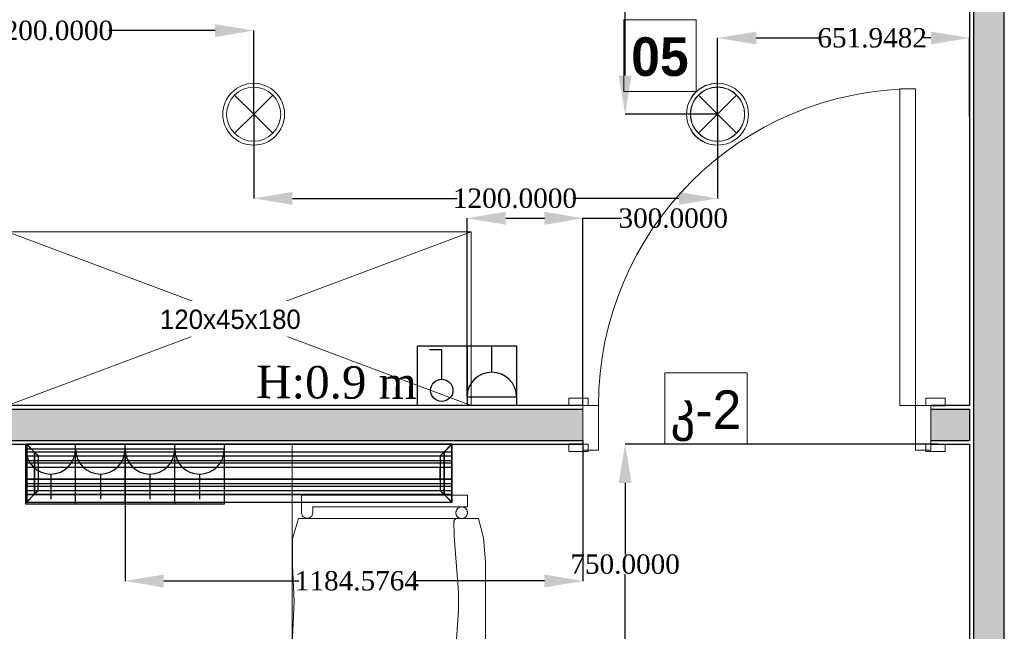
# Model space of a CAD drawing. Header units: millimetres. Extents: x 0 to 88385, y 0 to 41127.
# Tile 141 of 244: x 62538 to 65086, y 36904 to 38487. Entities that reach past the tile are written whole.
import ezdxf

# ---------------------------------------------------------------- set-up
doc = ezdxf.new("R2010")
doc.units = ezdxf.units.MM
doc.header["$MEASUREMENT"] = 0
doc.set_wipeout_variables(frame=1)
doc.linetypes.add('Wipeout_Contour', pattern=[1000, 0, -1000])
for name, color, linetype in [('- განათება', 7, 'Continuous'), ('- მექანიკური ნაწილი', 7, 'Continuous'), ('- საშტეფცელო როზეტები', 7, 'Continuous'), ('Edges', 7, 'Continuous'), ('New_Structural - Bearing', 7, 'Continuous')]:
    doc.layers.add(name, color=color, linetype=linetype)
for name, color, linetype, lineweight in [('New_2D Drafting - General_Pen_No__1', 7, 'Continuous', 13), ('New_Annotation - Text_Pen_No__1', 7, 'Continuous', 13), ('New_Annotation - Text_Pen_No__20', 1, 'Continuous', 0), ('New_Archicad Doors_Pen_No__1', 7, 'Continuous', 13), ('New_Interior - Furniture _Pen_No__1', 7, 'Continuous', 13), ('New_Structural - Bearing_Pen_No__1', 7, 'Continuous', 13)]:
    doc.layers.add(name, color=color, linetype=linetype, lineweight=lineweight)
for name, color, linetype, lineweight, true_color in [('New_Interior - Lamp_Pen_No__77', 7, 'Continuous', 20, 0xffeb28), ('New_Structural - Bearing_Pen_No__5', 7, 'Continuous', 25, 0x40a5ff), ('New_Structural - Bearing_Pen_No__57', 7, 'Continuous', 25, 0xdcd214)]:
    doc.layers.add(name, color=color, linetype=linetype, lineweight=lineweight, true_color=true_color)
doc.styles.add('GENERATED_STYLE_2', font='txt')
doc.styles.add('GENERATED_STYLE_3', font='txt')
doc.styles.get("Standard").update_dxf_attribs({"font": 'sylfaen.ttf'})
doc.dimstyles.get("Standard").update_dxf_attribs({"dimtxt": 0.18, "dimasz": 0.18, "dimexe": 0.18, "dimexo": 0.0625, "dimgap": 0.09, "dimtad": 0, "dimtih": 1, "dimtoh": 1, "dimdec": 4, "dimzin": 0, "dimdsep": 46, "dimtxsty": 'Standard', "dimcen": 0.09, "dimadec": 0, "dimazin": 0, "dimtfac": 1, "dimtdec": 4, "dimtofl": 0, "dimtmove": 0, "dimatfit": 3, "dimfxl": 1, "dimtolj": 1, "dimtzin": 0, "dimarcsym": 0})

# ---------------------------------------------------------------- blocks, each defined once
blk = doc.blocks.new('Wall_61', base_point=(-19144.8, 39238))
at = {"layer": 'New_Structural - Bearing_Pen_No__57', "linetype": 'Continuous', "lineweight": 25, "true_color": 0xdcd214}
blk.add_hatch(color=52, dxfattribs=at).paths.add_polyline_path([(-19234.8, 38988), (-19234.8, 33993.1), (-19154.8, 33993.1), (-19154.8, 38988)])
at = {"layer": 'New_Structural - Bearing_Pen_No__5', "color": 161, "linetype": 'Continuous', "lineweight": 25, "true_color": 0x40a5ff}
for p, q in [((-19234.8, 38988), (-19234.8, 33993.1)), ((-19154.8, 33993.1), (-19154.8, 38988))]:
    blk.add_line(p, q, dxfattribs=at)
at = {"layer": 'New_Structural - Bearing_Pen_No__5', "color": 161, "linetype": 'Continuous', "lineweight": 25, "true_color": 0x40a5ff, "flags": 128}
for points in [[(-19244.8, 38988), (-19244.8, 37488)], [(-19244.8, 37478), (-19244.8, 37398)], [(-19244.8, 37388), (-19244.8, 33993.1)]]:
    blk.add_lwpolyline(points, dxfattribs=at)
blk = doc.blocks.new('Door_3')
at = {"layer": 'New_Archicad Doors_Pen_No__1', "color": 7, "linetype": 'Continuous', "lineweight": 13}
for p, q in [((370, 0), (370, 820)), ((370, 820), (410, 820)), ((410, 820), (410, 0)), ((-487, 0), (-487, 19)), ((-487, 19), (-437, 19)), ((-437, 0), (-487, 0)), ((-450, 0), (-487, 0)), ((-450, 0), (-487, 0)), ((-410, 0), (-450, 0)), ((-450, 0), (-450, -115)), ((-450, 0), (-450, -10)), ((-450, 0), (-450, -10)), ((-437, 19), (-437, 0)), ((-410, -115), (-410, 0)), ((410, 0), (370, 0)), ((450, 0), (410, 0)), ((410, 0), (410, -115)), ((437, 19), (487, 19)), ((437, 0), (437, 19)), ((487, 0), (437, 0)), ((450, -115), (450, 0)), ((450, 0), (450, -10)), ((450, 0), (450, -10)), ((450, 0), (487, 0)), ((450, 0), (487, 0)), ((487, 19), (487, 0)), ((-450, -10), (-450, -90)), ((-450, -10), (-450, -90)), ((450, -10), (450, -90)), ((450, -10), (450, -90)), ((-487, -119), (-487, -100)), ((-487, -100), (-437, -100)), ((-450, -100), (-487, -100)), ((-450, -100), (-487, -100)), ((-450, -90), (-450, -100)), ((-450, -90), (-450, -100)), ((-437, -100), (-437, -119)), ((437, -100), (487, -100)), ((437, -119), (437, -100)), ((450, -90), (450, -100)), ((450, -90), (450, -100)), ((450, -100), (487, -100)), ((450, -100), (487, -100)), ((487, -100), (487, -119)), ((-437, -119), (-487, -119)), ((-450, -115), (-410, -115)), ((410, -115), (450, -115)), ((487, -119), (437, -119))]:
    blk.add_line(p, q, dxfattribs=at)
blk.add_arc((410, 0), 820, 90, 180, dxfattribs=at)
blk = doc.blocks.new('Wall_280', base_point=(-22983.8, 37488))
at = {"layer": 'New_Structural - Bearing_Pen_No__57', "linetype": 'Continuous', "lineweight": 25, "true_color": 0xdcd214}
for points in [[(-22933.8, 37478), (-22933.8, 37398), (-20244.8, 37398), (-20244.8, 37478)], [(-19244.8, 37478), (-19344.8, 37478), (-19344.8, 37398), (-19244.8, 37398)]]:
    blk.add_hatch(color=52, dxfattribs=at).paths.add_polyline_path(points)
at = {"layer": 'New_Structural - Bearing_Pen_No__1', "color": 7, "linetype": 'Continuous', "lineweight": 13}
for p, q in [((-20244.8, 37488), (-20244.8, 37478)), ((-20244.8, 37478), (-20244.8, 37398)), ((-19344.8, 37488), (-19344.8, 37478)), ((-19344.8, 37478), (-19344.8, 37398)), ((-20244.8, 37398), (-20244.8, 37388)), ((-19344.8, 37398), (-19344.8, 37388))]:
    blk.add_line(p, q, dxfattribs=at)
at = {"layer": 'New_Structural - Bearing_Pen_No__1', "color": 7, "linetype": 'Continuous', "lineweight": 13, "flags": 128}
blk.add_lwpolyline([(-19244.8, 37478), (-19244.8, 37398)], dxfattribs=at)
at = {"layer": 'New_Structural - Bearing_Pen_No__5', "color": 161, "linetype": 'Continuous', "lineweight": 25, "true_color": 0x40a5ff}
for p, q in [((-20244.8, 37478), (-22933.8, 37478)), ((-20244.8, 37488), (-20281.8, 37488)), ((-19344.8, 37488), (-19307.8, 37488)), ((-19244.8, 37478), (-19344.8, 37478)), ((-22933.8, 37398), (-20244.8, 37398)), ((-19344.8, 37398), (-19244.8, 37398)), ((-20244.8, 37388), (-20281.8, 37388)), ((-19344.8, 37388), (-19307.8, 37388))]:
    blk.add_line(p, q, dxfattribs=at)
at = {"layer": 'New_Structural - Bearing_Pen_No__5', "color": 161, "linetype": 'Continuous', "lineweight": 25, "true_color": 0x40a5ff, "flags": 128}
for points in [[(-20244.8, 37488), (-22933.8, 37488)], [(-19244.8, 37488), (-19344.8, 37488)], [(-22933.8, 37388), (-20244.8, 37388)], [(-19344.8, 37388), (-19244.8, 37388)]]:
    blk.add_lwpolyline(points, dxfattribs=at)
at = {"layer": 'New_Archicad Doors_Pen_No__1', "color": 7, "linetype": 'Continuous', "lineweight": 13, "zscale": 1000}
blk.add_blockref('Door_3', (-19794.8, 37488), dxfattribs=at)
blk = doc.blocks.new('Wardrobe 01')
at = {"layer": 'New_Interior - Furniture _Pen_No__1', "color": 7, "linetype": 'Continuous', "lineweight": 13}
for p, q in [((1200, 0), (0, 450)), ((0, 0), (1200, 450))]:
    blk.add_line(p, q, dxfattribs=at)
at = {"layer": 'New_Interior - Furniture _Pen_No__1', "color": 7, "linetype": 'Continuous', "lineweight": 13, "flags": 128}
blk.add_lwpolyline([(0, 0), (1200, 0), (1200, 450), (0, 450)], close=True, dxfattribs=at)
blk = doc.blocks.new('Chair 06 27')
at = {"layer": 'New_Interior - Furniture _Pen_No__1', "color": 7, "linetype": 'Continuous', "lineweight": 13}
for p, q in [((110.3, 494.9), (60, 482.3)), ((173, 500), (110.3, 494.9)), ((275, 500), (173, 500)), ((377, 500), (275, 500)), ((439.7, 494.9), (377, 500)), ((490, 482.3), (439.7, 494.9)), ((60, 482.3), (60, 16.5)), ((490, 16.5), (490, 482.3)), ((30, 453.7), (0, 453.7)), ((0, 453.7), (0, 24.4)), ((30, 53.9), (30, 453.7)), ((550, 453.7), (520, 453.7)), ((520, 453.7), (520, 53.9)), ((550, 24.4), (550, 453.7)), ((60.2, 424.7), (60, 426)), ((60.7, 423.3), (60.2, 424.7)), ((61.4, 422.1), (60.7, 423.3)), ((62.3, 421.1), (61.4, 422.1)), ((63.4, 420.2), (62.3, 421.1)), ((64.6, 419.5), (63.4, 420.2)), ((65.9, 419), (64.6, 419.5)), ((67.3, 418.7), (65.9, 419)), ((68, 418.7), (67.3, 418.7)), ((106, 419.7), (68, 418.7)), ((251.5, 430.7), (106, 419.7)), ((298.5, 430.7), (251.5, 430.7)), ((444, 419.7), (298.5, 430.7)), ((482, 418.7), (444, 419.7)), ((482.7, 418.7), (482, 418.7)), ((484.1, 419), (482.7, 418.7)), ((485.4, 419.5), (484.1, 419)), ((486.6, 420.2), (485.4, 419.5)), ((487.7, 421.1), (486.6, 420.2)), ((488.6, 422.1), (487.7, 421.1)), ((489.3, 423.3), (488.6, 422.1)), ((45, 53.9), (30, 53.9)), ((53.8, 51), (45, 53.9)), ((59.3, 43.5), (53.8, 51)), ((496.2, 51), (490.7, 43.5)), ((505, 53.9), (496.2, 51)), ((520, 53.9), (505, 53.9)), ((45, 24.4), (53.8, 26.8)), ((53.8, 26.8), (59.3, 34.3)), ((59.3, 34.3), (59.3, 43.5)), ((490.7, 43.5), (490.7, 34.3)), ((490.7, 34.3), (496.2, 26.8)), ((496.2, 26.8), (505, 24.4)), ((0, 24.4), (45, 24.4)), ((60, 16.5), (111.9, 1.2)), ((111.9, 1.2), (182, 0.9)), ((182, 0.9), (275, 5.1)), ((275, 5.1), (368, 0.9)), ((368, 0.9), (438.1, 1.2)), ((438.1, 1.2), (490, 16.5)), ((505, 24.4), (550, 24.4))]:
    blk.add_line(p, q, dxfattribs=at)
at = {"layer": 'New_Interior - Furniture _Pen_No__1', "color": 7, "linetype": 'Continuous', "lineweight": 13, "flags": 128}
for points in [[(60, 16.5), (111.9, 1.2), (182, 0.9), (275, 5.1), (368, 0.9), (438.1, 1.2), (490, 16.5), (490, 482.3), (439.7, 494.9), (377, 500), (275, 500), (173, 500), (110.3, 494.9), (60, 482.3)], [(0, 24.4), (45, 24.4), (53.8, 26.8), (59.3, 34.3), (59.3, 43.5), (53.8, 51), (45, 53.9), (30, 53.9), (30, 453.7), (0, 453.7)], [(45, 453.7), (42.4, 453.5), (39.9, 452.8), (37.5, 451.7), (35.4, 450.2), (33.5, 448.4), (32, 446.2), (30.9, 443.9), (30.2, 441.3), (30, 438.7), (30.2, 436.1), (30.9, 433.6), (32, 431.2), (33.5, 429.1), (35.4, 427.2), (37.5, 425.7), (39.9, 424.6), (42.4, 424), (45, 423.7), (47.6, 424), (50.1, 424.6), (52.5, 425.7), (54.6, 427.2), (56.5, 429.1), (58, 431.2), (59.1, 433.6), (59.8, 436.1), (60, 438.7), (59.8, 441.3), (59.1, 443.9), (58, 446.2), (56.5, 448.4), (54.6, 450.2), (52.5, 451.7), (50.1, 452.8), (47.6, 453.5)], [(505, 453.7), (502.4, 453.5), (499.9, 452.8), (497.5, 451.7), (495.4, 450.2), (493.5, 448.4), (492, 446.2), (490.9, 443.9), (490.2, 441.3), (490, 438.7), (490.2, 436.1), (490.9, 433.6), (492, 431.2), (493.5, 429.1), (495.4, 427.2), (497.5, 425.7), (499.9, 424.6), (502.4, 424), (505, 423.7), (507.6, 424), (510.1, 424.6), (512.5, 425.7), (514.6, 427.2), (516.5, 429.1), (518, 431.2), (519.1, 433.6), (519.8, 436.1), (520, 438.7), (519.8, 441.3), (519.1, 443.9), (518, 446.2), (516.5, 448.4), (514.6, 450.2), (512.5, 451.7), (510.1, 452.8), (507.6, 453.5)], [(520, 53.9), (505, 53.9), (496.2, 51), (490.7, 43.5), (490.7, 34.3), (496.2, 26.8), (505, 24.4), (550, 24.4), (550, 453.7), (520, 453.7)]]:
    blk.add_lwpolyline(points, close=True, dxfattribs=at)
at = {"layer": 'New_Interior - Furniture _Pen_No__1', "color": 7, "linetype": 'Continuous', "lineweight": 13}
for centre, start_param, end_param in [((45, 438.7), 4.712389, 7.853982), ((45, 438.7), 1.570796, 4.712389), ((505, 438.7), 4.712389, 7.853982), ((505, 438.7), 1.570796, 4.712389)]:
    blk.add_ellipse(centre, major_axis=(-15, 0), ratio=0.9996, start_param=start_param, end_param=end_param, dxfattribs=at)
blk = doc.blocks.new('ერთკლავიშა ორკლავიშა სამკლავიშა ჩამრთველი იპ22')
at = {"layer": '- განათება', "color": 6}
blk.add_line((0.9, 97.5), (0.8, 352.8), dxfattribs=at)
blk.add_lwpolyline([(0.8, 352.8), (-106, 352.8)], dxfattribs=at)
blk.add_circle((0, 0), 97.5, dxfattribs=at)
blk = doc.blocks.new('ერთკლავიშა ჩამრთველი იპ 22')
at = {"layer": '- განათება', "color": 6}
blk.add_blockref('ერთკლავიშა ორკლავიშა სამკლავიშა ჩამრთველი იპ22', (0, 0), dxfattribs=at)
blk = doc.blocks.new('4-იანი ჩარჩო')
at = {"layer": '- საშტეფცელო როზეტები', "color": 5}
for points in [[(8599.2, 3374.7), (8599.2, 3219.7), (8470.9, 3219.7), (8470.9, 3374.7), (8599.2, 3374.7)], [(8599.2, 3374.7), (8727.5, 3374.7), (8727.5, 3219.7), (8599.2, 3219.7)], [(8727.5, 3374.7), (8855.7, 3374.7), (8855.7, 3219.7), (8727.5, 3219.7)], [(8855.7, 3374.7), (8984, 3374.7), (8984, 3219.7), (8855.7, 3219.7)]]:
    blk.add_lwpolyline(points, dxfattribs=at)
blk = doc.blocks.new('- საშტეფცელო როზეტი IP22')
at = {"layer": '- საშტეფცელო როზეტები', "color": 5}
for p, q in [((8536.7, 3822.7), (8536.7, 3888.1)), ((8472.6, 3758.6), (8600.9, 3758.6))]:
    blk.add_line(p, q, dxfattribs=at)
blk.add_arc((8536.7, 3758.6), 64.1, 0, 180, dxfattribs=at)
blk = doc.blocks.new('2-იანი ჩარჩო')
at = {"layer": '- საშტეფცელო როზეტები', "color": 5}
blk.add_line((8600.4, 3737), (8600.4, 3582), dxfattribs=at)
for points in [[(8472.1, 3582), (8472.1, 3737), (8600.4, 3737)], [(8600.4, 3737), (8728.7, 3737), (8728.7, 3582), (8600.4, 3582)], [(8600.4, 3582), (8472.1, 3582)]]:
    blk.add_lwpolyline(points, dxfattribs=at)
blk = doc.blocks.new('lineardiffplan')
at = {"layer": 'Edges'}
for p, q in [((392.8, 274.9), (392.8, 274.6)), ((393.1, 274.9), (392.8, 274.9)), ((422.8, 244.9), (392.8, 274.9)), ((392.8, 274.6), (392.9, 274.5)), ((392.9, 125.2), (392.9, 274.5)), ((412.4, 255), (392.9, 274.5)), ((1492.8, 255.3), (392.9, 255.3)), ((392.9, 254.9), (1492.8, 254.9)), ((393.1, 274.9), (393.2, 274.8)), ((393.2, 274.8), (412.7, 255.3)), ((412.4, 144.7), (412.4, 255)), ((412.8, 254.6), (412.4, 255)), ((412.7, 255.3), (413.1, 254.9)), ((413.1, 254.9), (423.1, 244.9)), ((1472.5, 254.9), (1462.5, 244.9)), ((1462.8, 244.9), (1492.8, 274.9)), ((1472.9, 255.3), (1472.5, 254.9)), ((1472.8, 254.5), (1473.2, 254.9)), ((1472.9, 255.3), (1492.4, 274.8)), ((1473.2, 254.9), (1492.8, 274.5)), ((1473.2, 144.9), (1473.2, 254.9)), ((1492.4, 274.8), (1492.5, 274.9)), ((1492.8, 274.9), (1492.5, 274.9)), ((1492.8, 274.5), (1492.8, 274.9)), ((1492.8, 274.5), (1492.8, 274.5)), ((1492.8, 125.4), (1492.8, 274.5)), ((392.9, 244.9), (1492.8, 244.9)), ((392.9, 233.2), (1492.8, 233.2)), ((392.9, 233), (1492.8, 233)), ((412.8, 145.1), (412.8, 254.6)), ((412.8, 254.6), (422.8, 244.6)), ((422.8, 244.6), (422.8, 244.9)), ((422.8, 244.9), (423.1, 244.9)), ((422.8, 244.6), (422.8, 244.6)), ((422.8, 244.6), (422.8, 233.2)), ((422.8, 233), (422.8, 233.2)), ((422.8, 226.8), (422.8, 233)), ((423.1, 244.9), (423.1, 244.9)), ((1462.5, 244.9), (1462.5, 244.9)), ((1462.5, 244.9), (1462.8, 244.9)), ((1462.8, 244.9), (1462.9, 244.6)), ((1462.8, 244.5), (1462.9, 244.6)), ((1462.8, 233.2), (1462.8, 244.5)), ((1462.8, 233), (1462.8, 233.2)), ((1462.8, 226.8), (1462.8, 233)), ((1462.9, 244.6), (1472.8, 254.5)), ((1472.8, 254.5), (1472.8, 145.3)), ((392.9, 226.8), (1492.8, 226.8)), ((392.9, 226.5), (1492.8, 226.5)), ((392.9, 214.9), (1492.8, 214.9)), ((1492.8, 214.8), (392.9, 214.8)), ((422.4, 214.9), (422.3, 214.9)), ((422.8, 214.9), (422.4, 214.9)), ((422.8, 226.5), (422.8, 226.8)), ((422.8, 214.9), (422.8, 226.5)), ((422.8, 184.9), (422.8, 214.9)), ((423.2, 214.9), (422.8, 214.9)), ((423.2, 214.8), (422.8, 214.9)), ((423.2, 214.8), (423.2, 214.9)), ((423.2, 214.8), (423.2, 184.9)), ((1462.8, 214.9), (1462.4, 214.9)), ((1462.4, 214.9), (1462.4, 214.8)), ((1462.8, 214.9), (1462.4, 214.8)), ((1462.4, 184.9), (1462.4, 214.8)), ((1462.8, 226.5), (1462.8, 226.8)), ((1462.8, 214.9), (1462.8, 226.5)), ((1462.8, 214.9), (1462.8, 184.9)), ((1462.8, 214.9), (1463.2, 214.9)), ((1463.2, 214.9), (1463.3, 214.9)), ((1492.8, 184.9), (392.9, 184.9)), ((422.4, 184.9), (422.3, 184.9)), ((422.8, 184.9), (422.4, 184.9)), ((422.8, 184.9), (423.2, 184.9)), ((422.8, 173.2), (422.8, 184.9)), ((1462.4, 184.9), (1462.8, 184.9)), ((1462.8, 173.2), (1462.8, 184.9)), ((1463.2, 184.9), (1462.8, 184.9)), ((1463.2, 184.9), (1463.3, 184.9)), ((392.8, 124.9), (422.8, 154.9)), ((392.9, 173.2), (1492.8, 173.2)), ((392.9, 173), (1492.8, 173)), ((392.9, 166.8), (1492.8, 166.8)), ((392.9, 166.5), (1492.8, 166.5)), ((392.9, 154.9), (1492.8, 154.9)), ((412.8, 145.1), (422.8, 155.1)), ((423.1, 154.8), (413.1, 144.9)), ((422.8, 173), (422.8, 173.2)), ((422.8, 173), (422.8, 166.8)), ((422.8, 166.5), (422.8, 166.8)), ((422.8, 155.1), (422.8, 166.5)), ((422.8, 154.9), (422.8, 155.1)), ((422.8, 155.1), (422.8, 155.1)), ((423.1, 154.8), (422.8, 154.9)), ((423.1, 154.8), (423.1, 154.9)), ((1462.5, 154.8), (1462.4, 154.9)), ((1462.8, 154.9), (1462.5, 154.8)), ((1462.5, 154.8), (1472.4, 144.9)), ((1462.8, 173), (1462.8, 173.2)), ((1462.8, 166.8), (1462.8, 173)), ((1462.8, 166.5), (1462.8, 166.8)), ((1462.8, 155.3), (1462.8, 166.5)), ((1462.9, 155.2), (1462.8, 155.3)), ((1462.9, 155.2), (1462.8, 154.9)), ((1462.8, 154.9), (1492.8, 124.9)), ((1472.8, 145.3), (1462.9, 155.2)), ((1492.8, 144.9), (392.9, 144.9)), ((392.9, 125.2), (412.4, 144.7)), ((392.9, 144.5), (1492.8, 144.5)), ((412.7, 144.5), (393.2, 124.9)), ((412.8, 145.1), (412.4, 144.7)), ((412.7, 144.5), (413.1, 144.9)), ((1472.4, 144.9), (1472.8, 144.5)), ((1473.2, 144.9), (1472.8, 145.3)), ((1472.8, 144.5), (1492.4, 124.9)), ((1473.2, 144.9), (1492.8, 125.4)), ((392.9, 125.2), (392.8, 125.1)), ((392.8, 125.1), (392.8, 124.9)), ((392.8, 124.9), (393.1, 124.9)), ((393.2, 124.9), (393.1, 124.9)), ((1492.4, 124.9), (1492.8, 124.9)), ((1492.4, 124.9), (1492.4, 124.9)), ((1492.8, 125.3), (1492.8, 125.4)), ((1492.8, 124.9), (1492.8, 125.3))]:
    blk.add_line(p, q, dxfattribs=at)
blk.add_lwpolyline([(393.2, 274.8), (1492.8, 274.8), (1492.8, 124.9), (393.2, 124.9)], close=True, dxfattribs=at)
blk = doc.blocks.new('Recessed Spot')
at = {"layer": 'New_Interior - Lamp_Pen_No__77', "color": 2, "linetype": 'Continuous', "lineweight": 20, "true_color": 0xffeb28}
for q in [(-49.5, 49.5), (49.5, 49.5), (-49.5, -49.5), (49.5, -49.5)]:
    blk.add_line((0, 0), q, dxfattribs=at)
at = {"layer": 'New_Interior - Lamp_Pen_No__77', "color": 2, "linetype": 'Continuous', "lineweight": 20, "true_color": 0xffeb28, "flags": 128}
blk.add_lwpolyline([(80, 0, 1), (-80, 0, 1)], format="xyb", close=True, dxfattribs=at)
at = {"layer": 'New_Interior - Lamp_Pen_No__77', "color": 2, "linetype": 'Continuous', "lineweight": 20, "true_color": 0xffeb28}
blk.add_circle((0, 0), 70, dxfattribs=at)
blk = doc.blocks.new('*D581')
at = {"layer": '- საშტეფცელო როზეტები', "color": 0, "lineweight": -2, "transparency": 16777216}
for p, q in [((63995.5, 37397.9), (63995.5, 37033.8)), ((62810.9, 37374.9), (62810.9, 37033.8)), ((62910.9, 37034), (63260.5, 37034)), ((63895.5, 37034), (63560.5, 37034))]:
    blk.add_line(p, q, dxfattribs=at)
at = {"layer": '- საშტეფცელო როზეტები', "color": 0, "transparency": 16777216}
for points in [[(62910.9, 37050.7), (62910.9, 37017.3), (62810.9, 37034)], [(63895.5, 37050.7), (63895.5, 37017.3), (63995.5, 37034)]]:
    blk.add_solid(points, dxfattribs=at)
at = {"layer": 'Defpoints', "color": 0, "transparency": 16777216}
for p in [(63995.5, 37398), (62810.9, 37375), (62810.9, 37034)]:
    blk.add_point(p, dxfattribs=at)
at = {"layer": '- საშტეფცელო როზეტები', "color": 0, "transparency": 16777216, "insert": (63410.5, 37034), "char_height": 50, "attachment_point": 5}
blk.add_mtext('\\A1;{\\fSylfaen|b0|i0|c0|p18;1184.5764}', dxfattribs=at)
blk = doc.blocks.new('*D582')
at = {"layer": '- საშტეფცელო როზეტები', "color": 0, "lineweight": -2, "transparency": 16777216}
for p, q in [((63695.5, 37510.5), (63695.5, 37973.2)), ((63795.5, 37973), (63895.5, 37973)), ((63995.5, 37488), (63995.5, 37973.2)), ((63995.5, 37973), (64095.5, 37973))]:
    blk.add_line(p, q, dxfattribs=at)
at = {"layer": '- საშტეფცელო როზეტები', "color": 0, "transparency": 16777216}
for points in [[(63795.5, 37989.7), (63795.5, 37956.3), (63695.5, 37973)], [(63895.5, 37989.7), (63895.5, 37956.3), (63995.5, 37973)]]:
    blk.add_solid(points, dxfattribs=at)
at = {"layer": 'Defpoints', "color": 0, "transparency": 16777216}
for p in [(63995.5, 37973), (63695.5, 37510.4), (63995.5, 37488)]:
    blk.add_point(p, dxfattribs=at)
at = {"layer": '- საშტეფცელო როზეტები', "color": 0, "transparency": 16777216, "insert": (64229, 37973), "char_height": 50, "attachment_point": 5}
blk.add_mtext('\\A1;{\\fSylfaen|b0|i0|c0|p18;300.0000}', dxfattribs=at)
blk = doc.blocks.new('*D740')
at = {"layer": '- განათება', "color": 0, "lineweight": -2, "transparency": 16777216}
for p, q in [((64913.9, 37388), (64104.4, 37388)), ((64104.5, 37288), (64104.5, 37102.9)), ((64104.5, 36738), (64104.5, 37051.6)), ((64343.5, 36638), (64104.4, 36638))]:
    blk.add_line(p, q, dxfattribs=at)
at = {"layer": '- განათება', "color": 0, "transparency": 16777216}
for points in [[(64087.9, 37288), (64121.2, 37288), (64104.5, 37388)], [(64087.9, 36738), (64121.2, 36738), (64104.5, 36638)]]:
    blk.add_solid(points, dxfattribs=at)
at = {"layer": 'Defpoints', "color": 0, "transparency": 16777216}
for p in [(64914, 37388), (64104.5, 36638), (64343.6, 36638)]:
    blk.add_point(p, dxfattribs=at)
at = {"layer": '- განათება', "color": 0, "transparency": 16777216, "insert": (64104.5, 37077.2), "char_height": 50, "attachment_point": 5}
blk.add_mtext('\\A1;{\\fSylfaen|b0|i0|c0|p18;750.0000}', dxfattribs=at)
blk = doc.blocks.new('*D750')
at = {"layer": '- განათება', "color": 0, "lineweight": -2, "transparency": 16777216}
for p, q in [((64343.6, 38242.6), (64343.6, 38439.9)), ((64443.6, 38439.8), (64610.3, 38439.8)), ((64895.5, 38439.8), (64876.8, 38439.8)), ((64995.5, 38236.3), (64995.5, 38439.9))]:
    blk.add_line(p, q, dxfattribs=at)
at = {"layer": '- განათება', "color": 0, "transparency": 16777216}
for points in [[(64443.6, 38456.4), (64443.6, 38423.1), (64343.6, 38439.8)], [(64895.5, 38456.4), (64895.5, 38423.1), (64995.5, 38439.8)]]:
    blk.add_solid(points, dxfattribs=at)
at = {"layer": 'Defpoints', "color": 0, "transparency": 16777216}
for p in [(64343.6, 38439.8), (64343.6, 38242.5), (64995.5, 38236.3)]:
    blk.add_point(p, dxfattribs=at)
at = {"layer": '- განათება', "color": 0, "transparency": 16777216, "insert": (64743.6, 38439.8), "char_height": 50, "attachment_point": 5}
blk.add_mtext('\\A1;{\\fSylfaen|b0|i0|c0|p18;651.9482}', dxfattribs=at)
blk = doc.blocks.new('*D751')
at = {"layer": '- განათება', "color": 0, "lineweight": -2, "transparency": 16777216}
for p, q in [((64873.4, 38988), (64104.4, 38988)), ((64104.5, 38888), (64104.5, 38707.4)), ((64104.5, 38342.5), (64104.5, 38656.2)), ((64343.5, 38242.5), (64104.4, 38242.5))]:
    blk.add_line(p, q, dxfattribs=at)
at = {"layer": '- განათება', "color": 0, "transparency": 16777216}
for points in [[(64087.9, 38888), (64121.2, 38888), (64104.5, 38988)], [(64087.9, 38342.5), (64121.2, 38342.5), (64104.5, 38242.5)]]:
    blk.add_solid(points, dxfattribs=at)
at = {"layer": 'Defpoints', "color": 0, "transparency": 16777216}
for p in [(64873.5, 38988), (64104.5, 38242.5), (64343.6, 38242.5)]:
    blk.add_point(p, dxfattribs=at)
at = {"layer": '- განათება', "color": 0, "transparency": 16777216, "insert": (64104.5, 38681.8), "char_height": 50, "attachment_point": 5}
blk.add_mtext('\\A1;{\\fSylfaen|b0|i0|c0|p18;745.4745}', dxfattribs=at)
blk = doc.blocks.new('*D754')
at = {"layer": '- განათება', "color": 0, "lineweight": -2, "transparency": 16777216}
for p, q in [((61943.6, 38242.6), (61943.6, 38459.2)), ((62043.6, 38459), (62469.9, 38459)), ((63043.6, 38459), (62769.1, 38459)), ((63143.6, 38242.6), (63143.6, 38459.2))]:
    blk.add_line(p, q, dxfattribs=at)
at = {"layer": '- განათება', "color": 0, "transparency": 16777216}
for points in [[(62043.6, 38475.7), (62043.6, 38442.3), (61943.6, 38459)], [(63043.6, 38475.7), (63043.6, 38442.3), (63143.6, 38459)]]:
    blk.add_solid(points, dxfattribs=at)
at = {"layer": 'Defpoints', "color": 0, "transparency": 16777216}
for p in [(61943.6, 38459), (61943.6, 38242.5), (63143.6, 38242.5)]:
    blk.add_point(p, dxfattribs=at)
at = {"layer": '- განათება', "color": 0, "transparency": 16777216, "insert": (62619.5, 38459), "char_height": 50, "attachment_point": 5}
blk.add_mtext('\\A1;{\\fSylfaen|b0|i0|c0|p18;1200.0000}', dxfattribs=at)
blk = doc.blocks.new('*D755')
at = {"layer": '- განათება', "color": 0, "lineweight": -2, "transparency": 16777216}
for p, q in [((63143.6, 38242.4), (63143.6, 38024.3)), ((64343.6, 38242.4), (64343.6, 38024.3)), ((63243.6, 38024.5), (63669.9, 38024.5)), ((64243.6, 38024.5), (63969.1, 38024.5))]:
    blk.add_line(p, q, dxfattribs=at)
at = {"layer": '- განათება', "color": 0, "transparency": 16777216}
for points in [[(63243.6, 38041.2), (63243.6, 38007.8), (63143.6, 38024.5)], [(64243.6, 38041.2), (64243.6, 38007.8), (64343.6, 38024.5)]]:
    blk.add_solid(points, dxfattribs=at)
at = {"layer": 'Defpoints', "color": 0, "transparency": 16777216}
for p in [(63143.6, 38242.5), (64343.6, 38242.5), (63143.6, 38024.5)]:
    blk.add_point(p, dxfattribs=at)
at = {"layer": '- განათება', "color": 0, "transparency": 16777216, "insert": (63819.5, 38024.5), "char_height": 50, "attachment_point": 5}
blk.add_mtext('\\A1;{\\fSylfaen|b0|i0|c0|p18;1200.0000}', dxfattribs=at)
blk = doc.blocks.new('AVARIULI GANATEBA')
at = {"layer": '- განათება', "color": 3, "linetype": 'Continuous', "lineweight": 20}
for q in [(-49.5, 49.5), (49.5, 49.5), (-49.5, -49.5), (49.5, -49.5)]:
    blk.add_line((0, 0), q, dxfattribs=at)
for major_axis, start_param, end_param in [((56.6, 56.6), 0.785398, 3.926991), ((56.6, 56.6), 3.926991, 7.068583), ((-49.5, 49.5), 2.356194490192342, 8.639379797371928)]:
    blk.add_ellipse((0, 0), major_axis=major_axis, ratio=1, start_param=start_param, end_param=end_param, dxfattribs=at)

msp = doc.modelspace()

# ---------------------------------------------------------------- linework, layer by layer
at = {"layer": 'New_2D Drafting - General_Pen_No__1', "color": 7, "linetype": 'Continuous', "lineweight": 13}
msp.add_lwpolyline([(62242.89937, 37387.98097), (63242.89937, 37387.98097), (63242.89937, 35388.03398), (62242.89937, 35388.03398)], close=True, dxfattribs=at)

# ---------------------------------------------------------------- block references
at = {"layer": '- განათება', "color": 2, "linetype": 'Continuous', "lineweight": 20, "true_color": 0xffeb28, "zscale": 1000}
msp.add_blockref('Recessed Spot', (63143.55332, 38242.50643), dxfattribs=at)
at = {"layer": '- განათება', "color": 6, "xscale": 0.2965673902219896, "yscale": 0.2965673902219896, "zscale": 0.2965673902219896}
msp.add_blockref('ერთკლავიშა ჩამრთველი იპ 22', (63630.04351, 37527.55049), dxfattribs=at)
at = {"layer": '- მექანიკური ნაწილი', "xscale": -1, "rotation": 180}
msp.add_blockref('lineardiffplan', (62163.34116, 37512.83808), dxfattribs=at)
at = {"layer": '- საშტეფცელო როზეტები', "color": 5}
msp.add_blockref('2-იანი ჩარჩო', (55095.11617, 33906.0085), dxfattribs=at)
at = {"layer": '- საშტეფცელო როზეტები'}
msp.add_blockref('- საშტეფცელო როზეტი IP22', (55222.89338, 33751.8761), dxfattribs=at)
at = {"layer": '- საშტეფცელო როზეტები', "color": 5, "rotation": 180}
msp.add_blockref('4-იანი ჩარჩო', (71538.39106, 40607.64961), dxfattribs=at)
at = {"layer": '- საშტეფცელო როზეტები', "rotation": 180}
for p in [(71155.26627, 41133.56681), (71283.53322, 41133.56681), (71411.80017, 41133.56681), (71540.06712, 41133.56681)]:
    msp.add_blockref('- საშტეფცელო როზეტი IP22', p, dxfattribs=at)
at = {"layer": 'New_Interior - Furniture _Pen_No__1', "color": 7, "linetype": 'Continuous', "lineweight": 13, "zscale": 1000, "rotation": 180}
msp.add_blockref('Wardrobe 01', (63706.5059, 37937.98097), dxfattribs=at)
at = {"layer": 'New_Interior - Furniture _Pen_No__1', "color": 7, "linetype": 'Continuous', "lineweight": 13, "xscale": -1, "zscale": 1000, "rotation": 270}
msp.add_blockref('Chair 06 27', (63242.89937, 36705.78113), dxfattribs=at)
at = {"layer": 'New_Structural - Bearing', "color": 7, "lineweight": 35}
for name, p in [('Wall_61', (65095.50151, 39237.98097)), ('Wall_280', (61256.5059, 37487.98097))]:
    msp.add_blockref(name, p, dxfattribs=at)

# ---------------------------------------------------------------- texts
at = {"layer": '- საშტეფცელო როზეტები', "color": 5, "insert": (63565.81883, 37589.18289), "char_height": 83.964469, "attachment_point": 3, "rotation": 359.68932566}
msp.add_mtext_dynamic_manual_height_columns('H:0.9 m', width=710.9466492, gutter_width=1.70068, heights=[0], dxfattribs=at)

# ---------------------------------------------------------------- dimensions: what is measured, and where the dimension line sits
at = {"layer": '- განათება', "color": 1}
for base, p1, p2, picture, middle in [((61943.55332, 38459), (63143.55332, 38242.50643), (61943.55332, 38242.50643), '*D754', (62619.5, 38459)), ((64343.55332, 38439.76466), (64995.50151, 38236.26466), (64343.55332, 38242.50643), '*D750', (64743.55332, 38439.76466)), ((63143.55332, 38024.5), (64343.55332, 38242.50643), (63143.55332, 38242.50643), '*D755', (63819.5, 38024.5))]:
    dim = msp.add_linear_dim(base=base, p1=p1, p2=p2, angle=180, text='{\\fSylfaen|b0|i0|c0|p18;<>}', dimstyle='Standard', override={"dimtxt": 50, "dimasz": 100}, dxfattribs=at)
    dim.commit()
    dim.dimension.update_dxf_attribs({"geometry": picture, "text_midpoint": middle, "dimtype": 160})
at = {"layer": '- საშტეფცელო როზეტები', "color": 1}
dim = msp.add_linear_dim(base=(62810.92509, 37033.99079), p1=(63995.50151, 37397.98097), p2=(62810.92509, 37375.00982), angle=180, text='{\\fSylfaen|b0|i0|c0|p18;<>}', dimstyle='Standard', override={"dimtxt": 50, "dimasz": 100}, dxfattribs=at)
dim.commit()
dim.dimension.update_dxf_attribs({"geometry": '*D581', "text_midpoint": (63410.5, 37033.99079), "dimtype": 160})

# ---------------------------------------------------------------- next in the draw order: wipeouts: each hides what was drawn before it
at = {"color": 7, "linetype": 'Wipeout_Contour', "lineweight": 13, "ltscale": 216272.117463}
msp.add_wipeout([(62878.83276, 37666.76847), (63287.6334, 37666.76847), (63287.6334, 37759.1928), (62878.83276, 37759.1928)], dxfattribs=at).dxf.layer = 'New_Annotation - Text_Pen_No__1'
at = {"color": 1, "linetype": 'Continuous', "lineweight": 0, "ltscale": 216521.46851}
msp.add_wipeout([(64100.82814, 38301.587), (64288.31915, 38301.587), (64288.31915, 38486.4357), (64100.82814, 38486.4357)], dxfattribs=at).dxf.layer = 'New_Annotation - Text_Pen_No__20'
at = {"color": 1, "linetype": 'Continuous', "lineweight": 0, "ltscale": 212209.885393}
msp.add_wipeout([(64207.03959, 37387.98097), (64419.98506, 37387.98097), (64419.98506, 37572.83034), (64207.03959, 37572.83034)], dxfattribs=at).dxf.layer = 'New_Annotation - Text_Pen_No__20'

# ---------------------------------------------------------------- next in the draw order: linework, layer by layer
at = {"layer": 'New_Annotation - Text_Pen_No__20', "color": 1, "linetype": 'Continuous', "lineweight": 0, "flags": 128}
for points in [[(64100.82814, 38301.587), (64288.31915, 38301.587), (64288.31915, 38486.4357), (64100.82814, 38486.4357), (64100.82814, 38301.587)], [(64207.03959, 37387.98097), (64419.98506, 37387.98097), (64419.98506, 37572.83034), (64207.03959, 37572.83034), (64207.03959, 37387.98097)]]:
    msp.add_lwpolyline(points, close=True, dxfattribs=at)

# ---------------------------------------------------------------- next in the draw order: block references
at = {"layer": '- განათება', "color": 1}
msp.add_blockref('AVARIULI GANATEBA', (64343.55332, 38242.50643), dxfattribs=at)
at = {"layer": '- განათება', "color": 2, "linetype": 'Continuous', "lineweight": 20, "true_color": 0xffeb28, "zscale": 1000}
msp.add_blockref('Recessed Spot', (64343.55332, 38242.50643), dxfattribs=at)

# ---------------------------------------------------------------- next in the draw order: texts
at = {"layer": 'New_Annotation - Text_Pen_No__1', "color": 7, "linetype": 'Continuous', "lineweight": 13, "insert": (63083.23308, 37736.51401), "char_height": 50, "attachment_point": 2, "style": 'GENERATED_STYLE_2'}
msp.add_mtext('\\A1;{\\pqc;\\fBOG 2018|b0|i0|c0|p0;\\W1.000000;120x45x\\fBOG 2018|b0|i0|c0|p0;\\W1.000000;180}', dxfattribs=at)
at = {"layer": 'New_Annotation - Text_Pen_No__20', "color": 1, "linetype": 'Continuous', "lineweight": 0, "char_height": 100, "attachment_point": 2}
for s, insert, style in [('\\A1;{\\pqc;\\fBOG 2018|b1|i0|c0|p0;\\W1.000000;0\\fBOG 2018|b1|i0|c0|p0;\\W1.000000;5}', (64194.57364, 38441.51449), 'GENERATED_STYLE_3'), ('\\A1;{\\pqc;\\fBOG 2018|b0|i0|c0|p0;\\W1.000000;კ-\\fBOG 2018|b0|i0|c0|p0;\\W1.000000;2}', (64313.51233, 37527.47276), 'GENERATED_STYLE_2')]:
    msp.add_mtext(s, dxfattribs=dict(at, insert=insert, style=style))

# ---------------------------------------------------------------- next in the draw order: dimensions: what is measured, and where the dimension line sits
at = {"layer": '- განათება', "color": 1}
for base, p1, p2, picture, middle in [((64104.54742, 38242.50643), (64873.5, 38987.98097), (64343.55332, 38242.50643), '*D751', (64104.54742, 38681.76466)), ((64104.54742, 36637.98097), (64914.00151, 37387.98097), (64343.55332, 36637.98097), '*D740', (64104.54742, 37077.2392))]:
    dim = msp.add_linear_dim(base=base, p1=p1, p2=p2, angle=270, text='{\\fSylfaen|b0|i0|c0|p18;<>}', dimstyle='Standard', override={"dimtxt": 50, "dimasz": 100}, dxfattribs=at)
    dim.commit()
    dim.dimension.update_dxf_attribs({"geometry": picture, "text_midpoint": middle, "dimtype": 160})
at = {"layer": '- საშტეფცელო როზეტები', "color": 1}
dim = msp.add_linear_dim(base=(63995.50151, 37973), p1=(63695.50151, 37510.43308), p2=(63995.50151, 37487.98097), text='{\\fSylfaen|b0|i0|c0|p18;<>}', dimstyle='Standard', override={"dimtxt": 50, "dimasz": 100}, dxfattribs=at)
dim.commit()
dim.dimension.update_dxf_attribs({"geometry": '*D582', "text_midpoint": (64228.97792, 37973), "dimtype": 160})

doc.saveas('drawing.dxf')
